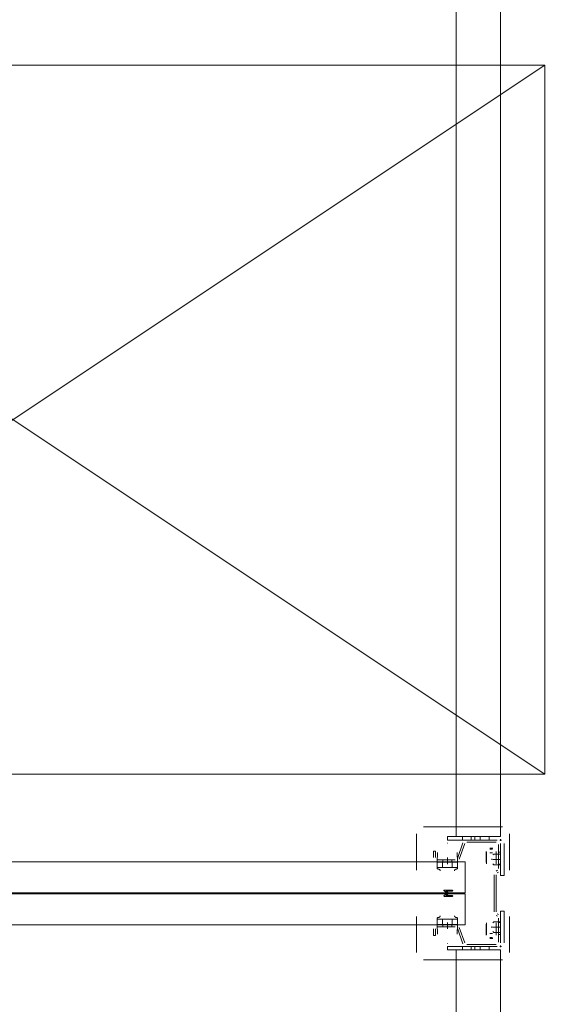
# Model space of a CAD drawing. Header units: millimetres. Extents: x -12989 to 357906, y -50379 to 30884.
# Tile 110 of 256: x 6395 to 7008, y 11286 to 12397. Entities that reach past the tile are written whole.
import ezdxf

# ---------------------------------------------------------------- set-up
doc = ezdxf.new("R2010")
doc.units = ezdxf.units.MM
doc.header["$MEASUREMENT"] = 0
doc.linetypes.add('MITTE2', pattern=[112.5, 75, -12.5, 12.5, -12.5])
for name, color, linetype, lineweight in [('Nowe_A_OZN_ODNOSNIKI_Nr_pióra__85', 7, 'Continuous', 13), ('Nowe_A_WYM_ZEWNETRZNE_Nr_pióra__1', 7, 'Continuous', 13), ('Nowe_A_WYM_ZEWNETRZNE_Nr_pióra__45', 7, 'Continuous', 15), ('Nowe_A_WYM_ZEWNETRZNE_Nr_pióra__85', 7, 'Continuous', 13), ('Nowe_REGAŁY_Nr_pióra__18', 9, 'Continuous', 13)]:
    doc.layers.add(name, color=color, linetype=linetype, lineweight=lineweight)
doc.layers.add('Nowe_A_WYM_ZEWNETRZNE', color=7, linetype='Continuous')
doc.styles.add('STYL_AUTOMATYCZNY_3', font='arial.ttf')
doc.dimstyles.new('STYL_AUTOMATYCZNY__1', dxfattribs={"dimtxt": 139.999998, "dimasz": 71.25, "dimexe": 0.18, "dimexo": 0.0625, "dimgap": 0, "dimtad": 1, "dimtih": 1, "dimtoh": 1, "dimdec": 0, "dimlfac": 0.1, "dimzin": 0, "dimdsep": 46, "dimtxsty": 'STYL_AUTOMATYCZNY_3', "dimblk": 'ARROWHEAD_6', "dimblk1": 'ARROWHEAD_6', "dimblk2": 'ARROWHEAD_6', "dimcen": 0.09, "dimse1": 1, "dimse2": 1, "dimclrd": 7, "dimclre": 7, "dimclrt": 7, "dimadec": 0, "dimazin": 0, "dimtfac": 1, "dimtdec": 4, "dimtmove": 0, "dimatfit": 3, "dimfxl": 0, "dimtolj": 1, "dimtzin": 0, "dimarcsym": 0})
doc.dimstyles.new('STYL_AUTOMATYCZNY__2', dxfattribs={"dimtxt": 139.999998, "dimasz": 71.25, "dimexe": 0.18, "dimexo": 0.0625, "dimgap": 0, "dimtad": 1, "dimdec": 0, "dimlfac": 0.1, "dimzin": 0, "dimdsep": 46, "dimtxsty": 'STYL_AUTOMATYCZNY_3', "dimblk": 'ARROWHEAD_6', "dimblk1": 'ARROWHEAD_6', "dimblk2": 'ARROWHEAD_6', "dimcen": 0.09, "dimse1": 1, "dimse2": 1, "dimclrd": 7, "dimclre": 7, "dimclrt": 7, "dimadec": 0, "dimazin": 0, "dimtfac": 1, "dimtdec": 4, "dimtmove": 0, "dimatfit": 3, "dimfxl": 0, "dimtolj": 1, "dimtzin": 0, "dimarcsym": 0})
doc.dimstyles.new('STYL_AUTOMATYCZNY__3', dxfattribs={"dimtxt": 0.18, "dimasz": 91.2, "dimexe": 0.18, "dimexo": 0.0625, "dimgap": 0, "dimtad": 0, "dimtih": 1, "dimtoh": 1, "dimdec": 4, "dimzin": 0, "dimdsep": 46, "dimcen": 0.09, "dimadec": 0, "dimazin": 0, "dimtfac": 1, "dimtdec": 4, "dimtmove": 0, "dimatfit": 3, "dimldrblk": 'ARROWHEAD_5', "dimfxl": 0, "dimtolj": 1, "dimtzin": 0, "dimarcsym": 0})

# ---------------------------------------------------------------- blocks, each defined once
blk = doc.blocks.new('*D264')
at = {"layer": 'Nowe_A_WYM_ZEWNETRZNE_Nr_pióra__45', "color": 7, "linetype": 'Continuous', "lineweight": 15}
for p, q in [((5753.2, 15842.6), (5678.2, 15767.6)), ((36387.5, 15842.6), (36312.5, 15767.6))]:
    blk.add_line(p, q, dxfattribs=at)
at = {"layer": 'Nowe_A_WYM_ZEWNETRZNE_Nr_pióra__85', "color": 7, "linetype": 'Continuous', "lineweight": 13}
for p, q in [((5715.7, 15734.8), (5715.7, 15875.5)), ((36350, 15734.8), (36350, 15875.5)), ((5715.7, 15805.1), (36350, 15805.1))]:
    blk.add_line(p, q, dxfattribs=at)
at = {"layer": 'Nowe_A_WYM_ZEWNETRZNE_Nr_pióra__1', "color": 7, "lineweight": 13, "char_height": 140, "attachment_point": 7, "style": 'STYL_AUTOMATYCZNY_3'}
for s, insert in [('\\A1;{\\pql;\\fArial|b0|i0|c238|p0;\\W1.000000;3\xa0063}', (20685.9, 15833.1)), ('\\A1;{\\pql;\\fArial|b0|i0|c238|p0;\\W1.000000;15}', (36098.9, 15833.1))]:
    blk.add_mtext(s, dxfattribs=dict(at, insert=insert))
blk = doc.blocks.new('ARROWHEAD_6')
at = {"color": 0, "linetype": 'Continuous', "lineweight": 0}
for p, q in [((-0.5, -0.5), (0.5, 0.5)), ((0, 0), (-1, 0))]:
    blk.add_line(p, q, dxfattribs=at)
blk = doc.blocks.new('*D284')
at = {"layer": 'Nowe_A_WYM_ZEWNETRZNE_Nr_pióra__45', "color": 7, "linetype": 'Continuous', "lineweight": 15}
for p, q in [((5753.2, 13180.3), (5678.2, 13105.3)), ((36387.5, 13180.3), (36312.5, 13105.3))]:
    blk.add_line(p, q, dxfattribs=at)
at = {"layer": 'Nowe_A_WYM_ZEWNETRZNE_Nr_pióra__85', "color": 7, "linetype": 'Continuous', "lineweight": 13}
for p, q in [((5715.7, 13072.5), (5715.7, 13213.1)), ((36350, 13072.5), (36350, 13213.1)), ((5715.7, 13142.8), (36350, 13142.8))]:
    blk.add_line(p, q, dxfattribs=at)
at = {"layer": 'Nowe_A_WYM_ZEWNETRZNE_Nr_pióra__1', "color": 7, "lineweight": 13, "char_height": 140, "attachment_point": 7, "style": 'STYL_AUTOMATYCZNY_3'}
for s, insert in [('\\A1;{\\pql;\\fArial|b0|i0|c238|p0;\\W1.000000;3\xa0063}', (20685.9, 13170.8)), ('\\A1;{\\pql;\\fArial|b0|i0|c238|p0;\\W1.000000;15}', (36098.9, 13170.8))]:
    blk.add_mtext(s, dxfattribs=dict(at, insert=insert))
blk = doc.blocks.new('ARROWHEAD_5')
at = {"linetype": 'Continuous', "lineweight": 0}
blk.add_hatch(color=0, dxfattribs=at).paths.add_polyline_path([(-1, 0.2679), (0, 0), (-1, -0.2679)])
at = {"color": 0, "linetype": 'Continuous', "lineweight": 0}
blk.add_line((0, 0), (-1, 0), dxfattribs=at)
blk = doc.blocks.new('*D404')
at = {"layer": 'Nowe_A_WYM_ZEWNETRZNE_Nr_pióra__45', "color": 7, "linetype": 'Continuous', "lineweight": 15}
for p, q in [((1158.9, 14887.5), (1233.9, 14812.5)), ((1158.9, 7037.3), (1233.9, 6962.3))]:
    blk.add_line(p, q, dxfattribs=at)
at = {"layer": 'Nowe_A_WYM_ZEWNETRZNE_Nr_pióra__85', "color": 7, "linetype": 'Continuous', "lineweight": 13}
for p, q in [((1266.7, 14850), (1126.1, 14850)), ((1196.4, 6999.8), (1196.4, 14850)), ((1266.7, 6999.8), (1126.1, 6999.8))]:
    blk.add_line(p, q, dxfattribs=at)
at = {"layer": 'Nowe_A_WYM_ZEWNETRZNE_Nr_pióra__1', "color": 7, "lineweight": 13, "char_height": 140, "attachment_point": 7, "rotation": 90, "style": 'STYL_AUTOMATYCZNY_3'}
for s, insert in [('\\A1;{\\pql;\\fArial|b0|i0|c238|p0;\\W1.000000;15}', (1168.4, 14598.9)), ('\\A1;{\\pql;\\fArial|b0|i0|c238|p0;\\W1.000000;785}', (1168.4, 10658))]:
    blk.add_mtext(s, dxfattribs=dict(at, insert=insert))

msp = doc.modelspace()

# ---------------------------------------------------------------- linework, layer by layer
at = {"layer": 'Nowe_REGAŁY_Nr_pióra__18', "color": 9, "linetype": 'Continuous', "lineweight": 13}
for p, q in [((6887.5, 11475), (6887.5, 14167)), ((6937.5, 11475), (6937.5, 14167)), ((6842.5, 11437.1), (6842.5, 11478)), ((6842.5, 11437.1), (6842.5, 11478)), ((6850.5, 11486), (6939.5, 11486)), ((6850.5, 11486), (6939.5, 11486)), ((6947.5, 11478), (6947.5, 11437.1)), ((6947.5, 11478), (6947.5, 11437.1)), ((6877.3, 11467.5), (6877.7, 11467.5)), ((6877.3, 11467.5), (6877.7, 11467.5)), ((6937.5, 11475), (6877.5, 11475)), ((6877.5, 11471), (6877.5, 11475)), ((6877.5, 11471), (6933.5, 11471)), ((6888.8, 11450.4), (6895.1, 11467.9)), ((6888.8, 11450.4), (6895.1, 11467.9)), ((6897.3, 11467.1), (6890.9, 11449.6)), ((6897.3, 11467.1), (6890.9, 11449.6)), ((6894.5, 11471), (6894.5, 11475)), ((6899.6, 11471), (6932.7, 11471)), ((6899.6, 11471), (6932.7, 11471)), ((6932.7, 11468.7), (6899.6, 11468.7)), ((6932.7, 11468.7), (6899.6, 11468.7)), ((6904.5, 11471), (6904.5, 11475)), ((6908.5, 11471), (6908.5, 11475)), ((6914.5, 11471), (6914.5, 11475)), ((6924.5, 11471), (6924.5, 11475)), ((6936.6, 11471), (6938.4, 11471)), ((6936.6, 11471), (6938.4, 11471)), ((6937.5, 11470.1), (6937.5, 11471.9)), ((6937.5, 11470.1), (6937.5, 11471.9)), ((6937.5, 11467), (6937.5, 11431)), ((6941.5, 11431), (6941.5, 11467)), ((6861.7, 11458.5), (6864, 11458.5)), ((6861.7, 11451.2), (6861.7, 11458.5)), ((6861.7, 11458.5), (6864, 11458.5)), ((6861.7, 11451.2), (6861.7, 11458.5)), ((6864, 11458.5), (6864, 11451.2)), ((6864, 11458.5), (6864, 11451.2)), ((6866, 11446.2), (6866.4, 11457)), ((6866, 11446.2), (6866.4, 11457)), ((6888.6, 11457), (6889, 11446.2)), ((6888.6, 11457), (6889, 11446.2)), ((6921.4, 11445.9), (6921.4, 11458.1)), ((6921.4, 11445.9), (6921.4, 11458.1)), ((6921.5, 11457.9), (6921.5, 11453.7)), ((6921.5, 11457.9), (6921.5, 11453.7)), ((6925.4, 11462.1), (6928.6, 11462.1)), ((6925.4, 11462.1), (6928.6, 11462.1)), ((6925.5, 11460.7), (6928.5, 11460.7)), ((6925.5, 11460.7), (6928.5, 11460.7)), ((6925.5, 11456.5), (6928.5, 11456.5)), ((6925.5, 11456.5), (6928.5, 11456.5)), ((6932.5, 11453.7), (6932.5, 11457.9)), ((6932.5, 11453.7), (6932.5, 11457.9)), ((6932.6, 11458.1), (6932.6, 11445.9)), ((6932.6, 11458.1), (6932.6, 11445.9)), ((6935.2, 11439), (6935.2, 11466.2)), ((6935.2, 11439), (6935.2, 11466.2)), ((6935.2, 11457.5), (6937.5, 11457.5)), ((6935.2, 11457.5), (6937.5, 11457.5)), ((6937.5, 11466.2), (6937.5, 11439)), ((6937.5, 11466.2), (6937.5, 11439)), ((6866, 11439.7), (6866, 11446.2)), ((6866, 11446.2), (6866, 11446.2)), ((6866, 11439.7), (6866, 11446.2)), ((6866, 11446.2), (6866, 11446.2)), ((6866.1, 11440.5), (6866.1, 11446.2)), ((6866.5, 11446.2), (6866.1, 11446.2)), ((6866.1, 11440.5), (6866.1, 11446.2)), ((6866.5, 11446.2), (6866.1, 11446.2)), ((6866.5, 11448.7), (6886.4, 11448.7)), ((6866.5, 11448.7), (6886.4, 11448.7)), ((6886.4, 11446.5), (6866.5, 11446.5)), ((6886.4, 11446.5), (6866.5, 11446.5)), ((6866.5, 11446.2), (6877.4, 11446.2)), ((6866.5, 11446.2), (6877.4, 11446.2)), ((6872, 11446.2), (6872, 11440.2)), ((6872, 11446.2), (6872, 11440.2)), ((6872.3, 11446.5), (6872.3, 11448.7)), ((6872.3, 11446.5), (6872.3, 11448.7)), ((6877.5, 11446.2), (6877.4, 11446.2)), ((6877.5, 11446.2), (6877.4, 11446.2)), ((6877.5, 11446.2), (6888.4, 11446.2)), ((6877.5, 11446.2), (6888.4, 11446.2)), ((6882.6, 11446.5), (6882.6, 11448.7)), ((6882.6, 11446.5), (6882.6, 11448.7)), ((6883, 11446.2), (6883, 11440.2)), ((6883, 11446.2), (6883, 11440.2)), ((6888.8, 11446.2), (6888.4, 11446.2)), ((6888.8, 11446.2), (6888.4, 11446.2)), ((6888.8, 11446.2), (6888.8, 11440.5)), ((6888.8, 11446.2), (6888.8, 11440.5)), ((6889, 11446.2), (6889, 11446.2)), ((6889, 11446.2), (6889, 11439.7)), ((6889, 11446.2), (6889, 11446.2)), ((6889, 11446.2), (6889, 11439.7)), ((6921.5, 11445.9), (6921.4, 11445.9)), ((6921.5, 11445.9), (6921.4, 11445.9)), ((6921.5, 11447.1), (6921.5, 11453.7)), ((6921.5, 11447.1), (6921.5, 11453.7)), ((6921.5, 11444.3), (6921.5, 11447.1)), ((6921.5, 11444.3), (6921.5, 11447.1)), ((6921.5, 11444.2), (6921.5, 11445.9)), ((6921.5, 11444.2), (6921.5, 11445.9)), ((6921.5, 11444.3), (6921.5, 11444.2)), ((6921.5, 11444.3), (6921.5, 11444.2)), ((6927.6, 11449.9), (6927.6, 11448.6)), ((6928.6, 11454.3), (6929.9, 11455.3)), ((6937.5, 11449.2), (6928.7, 11449.2)), ((6937.5, 11455.3), (6929.9, 11455.3)), ((6932.5, 11453.7), (6932.5, 11447.1)), ((6932.5, 11453.7), (6932.5, 11447.1)), ((6932.5, 11444.3), (6932.5, 11447.1)), ((6932.5, 11444.3), (6932.5, 11447.1)), ((6932.5, 11445.9), (6932.5, 11444.2)), ((6932.6, 11445.9), (6932.5, 11445.9)), ((6932.5, 11445.9), (6932.5, 11444.2)), ((6932.6, 11445.9), (6932.5, 11445.9)), ((6932.5, 11444.2), (6932.5, 11444.3)), ((6932.5, 11444.2), (6932.5, 11444.3)), ((6866, 11442), (6866, 11438.6)), ((6866, 11442), (6866, 11438.6)), ((6866.5, 11440.2), (6866.1, 11440.2)), ((6866.5, 11440.2), (6866.1, 11440.2)), ((6877.4, 11440.2), (6866.5, 11440.2)), ((6877.4, 11440.2), (6866.5, 11440.2)), ((6877.5, 11440.2), (6877.4, 11440.2)), ((6877.5, 11440.2), (6877.4, 11440.2)), ((6888.4, 11440.2), (6877.5, 11440.2)), ((6888.4, 11440.2), (6877.5, 11440.2)), ((6888.8, 11440.2), (6888.4, 11440.2)), ((6888.8, 11440.2), (6888.4, 11440.2)), ((6889, 11438.6), (6889, 11442)), ((6889, 11438.6), (6889, 11442)), ((6921.5, 11444.2), (6921.5, 11444.2)), ((6921.5, 11444.2), (6921.5, 11444.2)), ((6929.9, 11443.2), (6928.6, 11444.2)), ((6937.5, 11443.2), (6929.9, 11443.2)), ((6932.5, 11444.2), (6932.5, 11444.2)), ((6932.5, 11444.2), (6932.5, 11444.2)), ((6932.6, 11436.1), (6934, 11436.9)), ((6932.6, 11436.1), (6934, 11436.9)), ((6935.1, 11434.9), (6933.7, 11434.1)), ((6935.1, 11434.9), (6933.7, 11434.1)), ((6937.5, 11444), (6935.2, 11444)), ((6937.5, 11444), (6935.2, 11444)), ((6937.5, 11443.5), (6935.2, 11443.5)), ((6937.5, 11443.5), (6935.2, 11443.5)), ((6930.2, 11390), (6930.2, 11432)), ((6930.2, 11390), (6930.2, 11432)), ((6932.5, 11432), (6932.5, 11390)), ((6932.5, 11432), (6932.5, 11390)), ((6941.5, 11431), (6937.5, 11431)), ((6877.6, 11411), (6873.7, 11413.6)), ((6877.6, 11411), (6873.7, 11413.6)), ((6873.7, 11408.4), (6877.6, 11411)), ((6873.7, 11408.4), (6877.6, 11411)), ((6874, 11414.5), (6883, 11414.5)), ((6874, 11414.5), (6883, 11414.5)), ((6875.6, 11413.5), (6878.7, 11411.5)), ((6883, 11413.5), (6875.6, 11413.5)), ((6875.6, 11413.5), (6878.7, 11411.5)), ((6883, 11413.5), (6875.6, 11413.5)), ((6883, 11407.5), (6874, 11407.5)), ((6883, 11407.5), (6874, 11407.5)), ((6878.7, 11410.5), (6875.6, 11408.5)), ((6878.7, 11410.5), (6875.6, 11408.5)), ((6875.6, 11408.5), (6883, 11408.5)), ((6875.6, 11408.5), (6883, 11408.5)), ((6937.5, 11355), (6937.5, 11391)), ((6941.5, 11391), (6937.5, 11391)), ((6941.5, 11391), (6941.5, 11355)), ((6842.5, 11344), (6842.5, 11384.8)), ((6842.5, 11344), (6842.5, 11384.8)), ((6866, 11375.7), (6866, 11382.2)), ((6866, 11375.7), (6866, 11382.2)), ((6866.1, 11381.7), (6866.1, 11375.7)), ((6866.5, 11381.7), (6866.1, 11381.7)), ((6866.1, 11381.7), (6866.1, 11375.7)), ((6866.5, 11381.7), (6866.1, 11381.7)), ((6866.5, 11381.7), (6877.4, 11381.7)), ((6866.5, 11381.7), (6877.4, 11381.7)), ((6872, 11375.7), (6872, 11381.7)), ((6872, 11375.7), (6872, 11381.7)), ((6877.5, 11381.7), (6877.4, 11381.7)), ((6877.5, 11381.7), (6877.4, 11381.7)), ((6877.5, 11381.7), (6888.4, 11381.7)), ((6877.5, 11381.7), (6888.4, 11381.7)), ((6883, 11375.7), (6883, 11381.7)), ((6883, 11375.7), (6883, 11381.7)), ((6888.8, 11381.7), (6888.4, 11381.7)), ((6888.8, 11381.7), (6888.4, 11381.7)), ((6888.8, 11381.5), (6888.8, 11375.7)), ((6888.8, 11381.5), (6888.8, 11375.7)), ((6889, 11380), (6889, 11383.4)), ((6889, 11380), (6889, 11383.4)), ((6889, 11382.2), (6889, 11375.7)), ((6889, 11382.2), (6889, 11375.7)), ((6921.5, 11376.1), (6921.5, 11377.7)), ((6921.5, 11377.7), (6921.5, 11377.7)), ((6921.5, 11377.7), (6921.5, 11374.9)), ((6921.5, 11377.7), (6921.5, 11377.7)), ((6921.5, 11376.1), (6921.5, 11377.7)), ((6921.5, 11377.7), (6921.5, 11377.7)), ((6921.5, 11377.7), (6921.5, 11374.9)), ((6921.5, 11377.7), (6921.5, 11377.7)), ((6929.9, 11378.8), (6928.6, 11377.8)), ((6937.5, 11378.8), (6929.9, 11378.8)), ((6932.5, 11377.7), (6932.5, 11376.1)), ((6932.5, 11377.7), (6932.5, 11377.7)), ((6932.5, 11377.7), (6932.5, 11374.9)), ((6932.5, 11377.7), (6932.5, 11377.7)), ((6932.5, 11377.7), (6932.5, 11376.1)), ((6932.5, 11377.7), (6932.5, 11377.7)), ((6932.5, 11377.7), (6932.5, 11374.9)), ((6932.5, 11377.7), (6932.5, 11377.7)), ((6934, 11385.1), (6932.6, 11385.9)), ((6934, 11385.1), (6932.6, 11385.9)), ((6933.7, 11387.9), (6935.1, 11387.1)), ((6933.7, 11387.9), (6935.1, 11387.1)), ((6935.2, 11355.7), (6935.2, 11382.9)), ((6935.2, 11355.7), (6935.2, 11382.9)), ((6935.2, 11378.5), (6937.5, 11378.5)), ((6935.2, 11378.5), (6937.5, 11378.5)), ((6935.2, 11378), (6937.5, 11378)), ((6935.2, 11378), (6937.5, 11378)), ((6937.5, 11382.9), (6937.5, 11355.7)), ((6937.5, 11382.9), (6937.5, 11355.7)), ((6947.5, 11384.8), (6947.5, 11344)), ((6947.5, 11384.8), (6947.5, 11344)), ((6861.7, 11363.5), (6861.7, 11370.7)), ((6861.7, 11363.5), (6861.7, 11370.7)), ((6864, 11370.7), (6864, 11363.5)), ((6864, 11370.7), (6864, 11363.5)), ((6866, 11375.7), (6866, 11375.7)), ((6866.4, 11365), (6866, 11375.7)), ((6866, 11375.7), (6866, 11375.7)), ((6866.4, 11365), (6866, 11375.7)), ((6866.5, 11375.7), (6866.1, 11375.7)), ((6866.5, 11375.7), (6866.1, 11375.7)), ((6877.4, 11375.7), (6866.5, 11375.7)), ((6877.4, 11375.7), (6866.5, 11375.7)), ((6866.5, 11375.5), (6886.4, 11375.5)), ((6866.5, 11375.5), (6886.4, 11375.5)), ((6886.4, 11373.2), (6866.5, 11373.2)), ((6886.4, 11373.2), (6866.5, 11373.2)), ((6872.3, 11373.2), (6872.3, 11375.5)), ((6872.3, 11373.2), (6872.3, 11375.5)), ((6877.5, 11375.7), (6877.4, 11375.7)), ((6877.5, 11375.7), (6877.4, 11375.7)), ((6888.4, 11375.7), (6877.5, 11375.7)), ((6888.4, 11375.7), (6877.5, 11375.7)), ((6882.6, 11373.2), (6882.6, 11375.5)), ((6882.6, 11373.2), (6882.6, 11375.5)), ((6888.8, 11375.7), (6888.4, 11375.7)), ((6888.8, 11375.7), (6888.4, 11375.7)), ((6889, 11375.7), (6888.6, 11365)), ((6889, 11375.7), (6888.6, 11365)), ((6895.1, 11354.1), (6888.8, 11371.6)), ((6895.1, 11354.1), (6888.8, 11371.6)), ((6889, 11375.7), (6889, 11375.7)), ((6889, 11375.7), (6889, 11375.7)), ((6890.9, 11372.4), (6897.3, 11354.9)), ((6890.9, 11372.4), (6897.3, 11354.9)), ((6921.4, 11363.9), (6921.4, 11376.1)), ((6921.4, 11376.1), (6921.5, 11376.1)), ((6921.4, 11363.9), (6921.4, 11376.1)), ((6921.4, 11376.1), (6921.5, 11376.1)), ((6921.5, 11374.9), (6921.5, 11368.3)), ((6921.5, 11374.9), (6921.5, 11368.3)), ((6921.5, 11368.3), (6921.5, 11364.1)), ((6921.5, 11368.3), (6921.5, 11364.1)), ((6927.6, 11372.1), (6927.6, 11373.4)), ((6928.6, 11367.7), (6929.9, 11366.7)), ((6937.5, 11372.7), (6928.7, 11372.7)), ((6937.5, 11366.7), (6929.9, 11366.7)), ((6932.5, 11376.1), (6932.6, 11376.1)), ((6932.5, 11376.1), (6932.6, 11376.1)), ((6932.5, 11368.3), (6932.5, 11374.9)), ((6932.5, 11368.3), (6932.5, 11374.9)), ((6932.5, 11364.1), (6932.5, 11368.3)), ((6932.5, 11364.1), (6932.5, 11368.3)), ((6932.6, 11376.1), (6932.6, 11363.9)), ((6932.6, 11376.1), (6932.6, 11363.9)), ((6864, 11363.5), (6861.7, 11363.5)), ((6864, 11363.5), (6861.7, 11363.5)), ((6928.6, 11359.9), (6925.4, 11359.9)), ((6928.6, 11359.9), (6925.4, 11359.9)), ((6925.5, 11365.5), (6928.5, 11365.5)), ((6925.5, 11365.5), (6928.5, 11365.5)), ((6925.5, 11361.2), (6928.5, 11361.2)), ((6925.5, 11361.2), (6928.5, 11361.2)), ((6937.5, 11364.5), (6935.2, 11364.5)), ((6937.5, 11364.5), (6935.2, 11364.5)), ((6877.7, 11354.4), (6877.3, 11354.4)), ((6877.7, 11354.4), (6877.3, 11354.4)), ((6877.5, 11351), (6933.5, 11351)), ((6877.5, 11351), (6877.5, 11347)), ((6937.5, 11347), (6877.5, 11347)), ((6887.5, 8655), (6887.5, 11347)), ((6894.5, 11351), (6894.5, 11347)), ((6899.6, 11353.2), (6932.7, 11353.2)), ((6899.6, 11353.2), (6932.7, 11353.2)), ((6932.7, 11351), (6899.6, 11351)), ((6932.7, 11351), (6899.6, 11351)), ((6904.5, 11351), (6904.5, 11347)), ((6908.5, 11351), (6908.5, 11347)), ((6914.5, 11351), (6914.5, 11347)), ((6924.5, 11351), (6924.5, 11347)), ((6936.6, 11351), (6938.4, 11351)), ((6936.6, 11351), (6938.4, 11351)), ((6937.5, 11350.1), (6937.5, 11351.9)), ((6937.5, 11350.1), (6937.5, 11351.9)), ((6937.5, 8655), (6937.5, 11347)), ((6939.5, 11336), (6850.5, 11336)), ((6939.5, 11336), (6850.5, 11336))]:
    msp.add_line(p, q, dxfattribs=at)
at = {"layer": 'Nowe_REGAŁY_Nr_pióra__18', "color": 9, "linetype": 'MITTE2', "lineweight": 13}
for p, q in [((6877.5, 11444), (6877.5, 11451.2)), ((6877.5, 11444), (6877.5, 11451.2)), ((6877.5, 11370.7), (6877.5, 11378)), ((6877.5, 11370.7), (6877.5, 11378))]:
    msp.add_line(p, q, dxfattribs=at)
at = {"layer": 'Nowe_REGAŁY_Nr_pióra__18', "color": 9, "linetype": 'Continuous', "lineweight": 13}
msp.add_lwpolyline([(6987.5, 12345.4), (5787.5, 12345.4), (5787.5, 11545.4), (6987.5, 11545.4), (6987.5, 12345.4), (5787.5, 11545.4), (6987.5, 11545.4), (5787.5, 12345.4)], dxfattribs=at)
for points in [[(6897.5, 11411.5), (6897.5, 11446.5), (5877.5, 11446.5), (5877.5, 11411.5)], [(6897.5, 11411.5), (6897.5, 11446.5), (5877.5, 11446.5), (5877.5, 11411.5)], [(6897.5, 11375.5), (6897.5, 11410.5), (5877.5, 11410.5), (5877.5, 11375.5)], [(6897.5, 11375.5), (6897.5, 11410.5), (5877.5, 11410.5), (5877.5, 11375.5)]]:
    msp.add_lwpolyline(points, close=True, dxfattribs=at)
at = {"layer": 'Nowe_REGAŁY_Nr_pióra__18', "color": 9, "linetype": 'Continuous', "lineweight": 13, "flags": 128}
for points in [[(6866.1, 11446.2), (6866.1, 11446.2), (6866.1, 11446.2), (6866.1, 11446.1), (6866.1, 11446.1), (6866.1, 11446), (6866.1, 11445.9), (6866.1, 11445.7), (6866.1, 11445.6), (6866.1, 11445.5), (6866.1, 11445.3), (6866.1, 11445.1), (6866.1, 11444.9), (6866, 11444.7), (6866, 11444.5), (6866, 11444.3), (6866, 11444), (6866, 11443.8), (6866, 11443.5), (6866, 11443.2), (6866, 11442.9), (6866, 11442.6), (6866, 11442.3), (6866, 11442)], [(6866.1, 11446.2), (6866.1, 11446.2), (6866.1, 11446.2), (6866.1, 11446.1), (6866.1, 11446.1), (6866.1, 11446), (6866.1, 11445.9), (6866.1, 11445.7), (6866.1, 11445.6), (6866.1, 11445.5), (6866.1, 11445.3), (6866.1, 11445.1), (6866.1, 11444.9), (6866, 11444.7), (6866, 11444.5), (6866, 11444.3), (6866, 11444), (6866, 11443.8), (6866, 11443.5), (6866, 11443.2), (6866, 11442.9), (6866, 11442.6), (6866, 11442.3), (6866, 11442)], [(6888.8, 11446.2), (6888.9, 11446.2), (6888.9, 11446.2), (6888.9, 11446.1), (6888.9, 11446.1), (6888.9, 11446), (6888.9, 11445.9), (6888.9, 11445.7), (6888.9, 11445.6), (6888.9, 11445.5), (6888.9, 11445.3), (6888.9, 11445.1), (6888.9, 11444.9), (6888.9, 11444.7), (6888.9, 11444.5), (6888.9, 11444.3), (6888.9, 11444), (6888.9, 11443.8), (6888.9, 11443.5), (6888.9, 11443.2), (6888.9, 11443), (6888.9, 11442.7), (6889, 11442.3), (6889, 11442)], [(6888.8, 11446.2), (6888.9, 11446.2), (6888.9, 11446.2), (6888.9, 11446.1), (6888.9, 11446.1), (6888.9, 11446), (6888.9, 11445.9), (6888.9, 11445.7), (6888.9, 11445.6), (6888.9, 11445.5), (6888.9, 11445.3), (6888.9, 11445.1), (6888.9, 11444.9), (6888.9, 11444.7), (6888.9, 11444.5), (6888.9, 11444.3), (6888.9, 11444), (6888.9, 11443.8), (6888.9, 11443.5), (6888.9, 11443.2), (6888.9, 11443), (6888.9, 11442.7), (6889, 11442.3), (6889, 11442)], [(6866, 11438.6), (6866, 11438.7), (6866, 11438.8), (6866, 11438.9), (6866, 11439), (6866, 11439.2), (6866, 11439.3), (6866, 11439.4), (6866, 11439.5), (6866, 11439.6), (6866, 11439.6), (6866.1, 11439.7), (6866.1, 11439.8), (6866.1, 11439.9), (6866.1, 11439.9), (6866.1, 11440), (6866.1, 11440), (6866.1, 11440.1), (6866.1, 11440.1), (6866.1, 11440.2), (6866.1, 11440.2), (6866.1, 11440.2), (6866.1, 11440.2), (6866.1, 11440.2)], [(6866, 11438.6), (6866, 11438.7), (6866, 11438.8), (6866, 11438.9), (6866, 11439), (6866, 11439.2), (6866, 11439.3), (6866, 11439.4), (6866, 11439.5), (6866, 11439.6), (6866, 11439.6), (6866.1, 11439.7), (6866.1, 11439.8), (6866.1, 11439.9), (6866.1, 11439.9), (6866.1, 11440), (6866.1, 11440), (6866.1, 11440.1), (6866.1, 11440.1), (6866.1, 11440.2), (6866.1, 11440.2), (6866.1, 11440.2), (6866.1, 11440.2), (6866.1, 11440.2)], [(6866, 11438.6), (6866.2, 11438.5), (6866.5, 11438.5), (6866.7, 11438.5), (6866.9, 11438.5), (6867.1, 11438.4), (6867.3, 11438.4), (6867.5, 11438.3), (6867.7, 11438.3), (6867.9, 11438.2), (6868.1, 11438.1), (6868.3, 11438), (6868.5, 11437.9), (6868.6, 11437.8), (6868.8, 11437.7), (6868.9, 11437.6), (6869, 11437.5), (6869.1, 11437.3), (6869.2, 11437.2), (6869.3, 11437), (6869.4, 11436.9), (6869.4, 11436.7), (6869.4, 11436.6), (6869.5, 11436.4), (6869.5, 11436.2)], [(6866, 11438.6), (6866.2, 11438.5), (6866.5, 11438.5), (6866.7, 11438.5), (6866.9, 11438.5), (6867.1, 11438.4), (6867.3, 11438.4), (6867.5, 11438.3), (6867.7, 11438.3), (6867.9, 11438.2), (6868.1, 11438.1), (6868.3, 11438), (6868.5, 11437.9), (6868.6, 11437.8), (6868.8, 11437.7), (6868.9, 11437.6), (6869, 11437.5), (6869.1, 11437.3), (6869.2, 11437.2), (6869.3, 11437), (6869.4, 11436.9), (6869.4, 11436.7), (6869.4, 11436.6), (6869.5, 11436.4), (6869.5, 11436.2)], [(6885.5, 11436.2), (6885.5, 11436.4), (6885.5, 11436.6), (6885.5, 11436.7), (6885.6, 11436.9), (6885.7, 11437), (6885.7, 11437.2), (6885.8, 11437.3), (6885.9, 11437.5), (6886.1, 11437.6), (6886.2, 11437.7), (6886.3, 11437.8), (6886.5, 11437.9), (6886.7, 11438), (6886.8, 11438.1), (6887, 11438.2), (6887.2, 11438.3), (6887.4, 11438.3), (6887.6, 11438.4), (6887.8, 11438.4), (6888.1, 11438.5), (6888.3, 11438.5), (6888.5, 11438.5), (6888.7, 11438.6), (6889, 11438.6)], [(6885.5, 11436.2), (6885.5, 11436.4), (6885.5, 11436.6), (6885.5, 11436.7), (6885.6, 11436.9), (6885.7, 11437), (6885.7, 11437.2), (6885.8, 11437.3), (6885.9, 11437.5), (6886.1, 11437.6), (6886.2, 11437.7), (6886.3, 11437.8), (6886.5, 11437.9), (6886.7, 11438), (6886.8, 11438.1), (6887, 11438.2), (6887.2, 11438.3), (6887.4, 11438.3), (6887.6, 11438.4), (6887.8, 11438.4), (6888.1, 11438.5), (6888.3, 11438.5), (6888.5, 11438.5), (6888.7, 11438.6), (6889, 11438.6)], [(6889, 11438.6), (6889, 11438.7), (6888.9, 11438.8), (6888.9, 11438.9), (6888.9, 11439), (6888.9, 11439.2), (6888.9, 11439.3), (6888.9, 11439.4), (6888.9, 11439.5), (6888.9, 11439.6), (6888.9, 11439.6), (6888.9, 11439.7), (6888.9, 11439.8), (6888.9, 11439.9), (6888.9, 11439.9), (6888.9, 11440), (6888.9, 11440), (6888.9, 11440.1), (6888.9, 11440.1), (6888.9, 11440.2), (6888.9, 11440.2), (6888.9, 11440.2), (6888.9, 11440.2), (6888.8, 11440.2)], [(6889, 11438.6), (6889, 11438.7), (6888.9, 11438.8), (6888.9, 11438.9), (6888.9, 11439), (6888.9, 11439.2), (6888.9, 11439.3), (6888.9, 11439.4), (6888.9, 11439.5), (6888.9, 11439.6), (6888.9, 11439.6), (6888.9, 11439.7), (6888.9, 11439.8), (6888.9, 11439.9), (6888.9, 11439.9), (6888.9, 11440), (6888.9, 11440), (6888.9, 11440.1), (6888.9, 11440.1), (6888.9, 11440.2), (6888.9, 11440.2), (6888.9, 11440.2), (6888.9, 11440.2), (6888.8, 11440.2)], [(6873.5, 11414), (6873.5, 11414), (6873.5, 11414.1), (6873.5, 11414.1), (6873.5, 11414.1), (6873.5, 11414.2), (6873.5, 11414.2), (6873.5, 11414.2), (6873.5, 11414.3), (6873.6, 11414.3), (6873.6, 11414.3), (6873.6, 11414.3), (6873.6, 11414.4), (6873.6, 11414.4), (6873.7, 11414.4), (6873.7, 11414.4), (6873.7, 11414.4), (6873.7, 11414.4), (6873.8, 11414.5), (6873.8, 11414.5), (6873.8, 11414.5), (6873.9, 11414.5), (6873.9, 11414.5), (6873.9, 11414.5), (6874, 11414.5)], [(6873.5, 11414), (6873.5, 11414), (6873.5, 11414.1), (6873.5, 11414.1), (6873.5, 11414.1), (6873.5, 11414.2), (6873.5, 11414.2), (6873.5, 11414.2), (6873.5, 11414.3), (6873.6, 11414.3), (6873.6, 11414.3), (6873.6, 11414.3), (6873.6, 11414.4), (6873.6, 11414.4), (6873.7, 11414.4), (6873.7, 11414.4), (6873.7, 11414.4), (6873.7, 11414.4), (6873.8, 11414.5), (6873.8, 11414.5), (6873.8, 11414.5), (6873.9, 11414.5), (6873.9, 11414.5), (6873.9, 11414.5), (6874, 11414.5)], [(6873.7, 11413.6), (6873.7, 11413.6), (6873.7, 11413.6), (6873.7, 11413.6), (6873.6, 11413.6), (6873.6, 11413.6), (6873.6, 11413.6), (6873.6, 11413.7), (6873.6, 11413.7), (6873.6, 11413.7), (6873.6, 11413.7), (6873.5, 11413.7), (6873.5, 11413.7), (6873.5, 11413.8), (6873.5, 11413.8), (6873.5, 11413.8), (6873.5, 11413.8), (6873.5, 11413.8), (6873.5, 11413.9), (6873.5, 11413.9), (6873.5, 11413.9), (6873.5, 11413.9), (6873.5, 11413.9), (6873.5, 11414), (6873.5, 11414)], [(6873.7, 11413.6), (6873.7, 11413.6), (6873.7, 11413.6), (6873.7, 11413.6), (6873.6, 11413.6), (6873.6, 11413.6), (6873.6, 11413.6), (6873.6, 11413.7), (6873.6, 11413.7), (6873.6, 11413.7), (6873.6, 11413.7), (6873.5, 11413.7), (6873.5, 11413.7), (6873.5, 11413.8), (6873.5, 11413.8), (6873.5, 11413.8), (6873.5, 11413.8), (6873.5, 11413.8), (6873.5, 11413.9), (6873.5, 11413.9), (6873.5, 11413.9), (6873.5, 11413.9), (6873.5, 11413.9), (6873.5, 11414), (6873.5, 11414)], [(6878.7, 11411.5), (6878.7, 11411.4), (6878.7, 11411.4), (6878.7, 11411.4), (6878.8, 11411.4), (6878.8, 11411.4), (6878.8, 11411.3), (6878.8, 11411.3), (6878.8, 11411.3), (6878.9, 11411.3), (6878.9, 11411.3), (6878.9, 11411.3), (6878.9, 11411.2), (6878.9, 11411.2), (6878.9, 11411.2), (6878.9, 11411.2), (6878.9, 11411.2), (6879, 11411.1), (6879, 11411.1), (6879, 11411.1), (6879, 11411.1), (6879, 11411.1), (6879, 11411), (6879, 11411), (6879, 11411)], [(6878.7, 11411.5), (6878.7, 11411.4), (6878.7, 11411.4), (6878.7, 11411.4), (6878.8, 11411.4), (6878.8, 11411.4), (6878.8, 11411.3), (6878.8, 11411.3), (6878.8, 11411.3), (6878.9, 11411.3), (6878.9, 11411.3), (6878.9, 11411.3), (6878.9, 11411.2), (6878.9, 11411.2), (6878.9, 11411.2), (6878.9, 11411.2), (6878.9, 11411.2), (6879, 11411.1), (6879, 11411.1), (6879, 11411.1), (6879, 11411.1), (6879, 11411.1), (6879, 11411), (6879, 11411), (6879, 11411)], [(6879, 11411), (6879, 11411), (6879, 11410.9), (6879, 11410.9), (6879, 11410.9), (6879, 11410.9), (6879, 11410.9), (6879, 11410.8), (6878.9, 11410.8), (6878.9, 11410.8), (6878.9, 11410.8), (6878.9, 11410.8), (6878.9, 11410.7), (6878.9, 11410.7), (6878.9, 11410.7), (6878.9, 11410.7), (6878.8, 11410.7), (6878.8, 11410.6), (6878.8, 11410.6), (6878.8, 11410.6), (6878.8, 11410.6), (6878.7, 11410.6), (6878.7, 11410.6), (6878.7, 11410.5), (6878.7, 11410.5)], [(6879, 11411), (6879, 11411), (6879, 11410.9), (6879, 11410.9), (6879, 11410.9), (6879, 11410.9), (6879, 11410.9), (6879, 11410.8), (6878.9, 11410.8), (6878.9, 11410.8), (6878.9, 11410.8), (6878.9, 11410.8), (6878.9, 11410.7), (6878.9, 11410.7), (6878.9, 11410.7), (6878.9, 11410.7), (6878.8, 11410.7), (6878.8, 11410.6), (6878.8, 11410.6), (6878.8, 11410.6), (6878.8, 11410.6), (6878.7, 11410.6), (6878.7, 11410.6), (6878.7, 11410.5), (6878.7, 11410.5)], [(6883, 11414.5), (6883, 11414.5), (6883.1, 11414.5), (6883.1, 11414.5), (6883.1, 11414.5), (6883.2, 11414.5), (6883.2, 11414.5), (6883.2, 11414.4), (6883.3, 11414.4), (6883.3, 11414.4), (6883.3, 11414.4), (6883.3, 11414.4), (6883.4, 11414.4), (6883.4, 11414.3), (6883.4, 11414.3), (6883.4, 11414.3), (6883.4, 11414.3), (6883.4, 11414.2), (6883.4, 11414.2), (6883.5, 11414.2), (6883.5, 11414.1), (6883.5, 11414.1), (6883.5, 11414.1), (6883.5, 11414), (6883.5, 11414)], [(6883, 11414.5), (6883, 11414.5), (6883.1, 11414.5), (6883.1, 11414.5), (6883.1, 11414.5), (6883.2, 11414.5), (6883.2, 11414.5), (6883.2, 11414.4), (6883.3, 11414.4), (6883.3, 11414.4), (6883.3, 11414.4), (6883.3, 11414.4), (6883.4, 11414.4), (6883.4, 11414.3), (6883.4, 11414.3), (6883.4, 11414.3), (6883.4, 11414.3), (6883.4, 11414.2), (6883.4, 11414.2), (6883.5, 11414.2), (6883.5, 11414.1), (6883.5, 11414.1), (6883.5, 11414.1), (6883.5, 11414), (6883.5, 11414)], [(6883.5, 11414), (6883.5, 11413.9), (6883.5, 11413.9), (6883.5, 11413.9), (6883.5, 11413.8), (6883.5, 11413.8), (6883.4, 11413.8), (6883.4, 11413.7), (6883.4, 11413.7), (6883.4, 11413.7), (6883.4, 11413.7), (6883.4, 11413.6), (6883.4, 11413.6), (6883.3, 11413.6), (6883.3, 11413.6), (6883.3, 11413.6), (6883.3, 11413.5), (6883.2, 11413.5), (6883.2, 11413.5), (6883.2, 11413.5), (6883.1, 11413.5), (6883.1, 11413.5), (6883.1, 11413.5), (6883, 11413.5), (6883, 11413.5)], [(6883.5, 11414), (6883.5, 11413.9), (6883.5, 11413.9), (6883.5, 11413.9), (6883.5, 11413.8), (6883.5, 11413.8), (6883.4, 11413.8), (6883.4, 11413.7), (6883.4, 11413.7), (6883.4, 11413.7), (6883.4, 11413.7), (6883.4, 11413.6), (6883.4, 11413.6), (6883.3, 11413.6), (6883.3, 11413.6), (6883.3, 11413.6), (6883.3, 11413.5), (6883.2, 11413.5), (6883.2, 11413.5), (6883.2, 11413.5), (6883.1, 11413.5), (6883.1, 11413.5), (6883.1, 11413.5), (6883, 11413.5), (6883, 11413.5)], [(6873.5, 11408), (6873.5, 11408), (6873.5, 11408), (6873.5, 11408.1), (6873.5, 11408.1), (6873.5, 11408.1), (6873.5, 11408.1), (6873.5, 11408.1), (6873.5, 11408.2), (6873.5, 11408.2), (6873.5, 11408.2), (6873.5, 11408.2), (6873.5, 11408.2), (6873.6, 11408.3), (6873.6, 11408.3), (6873.6, 11408.3), (6873.6, 11408.3), (6873.6, 11408.3), (6873.6, 11408.3), (6873.6, 11408.4), (6873.7, 11408.4), (6873.7, 11408.4), (6873.7, 11408.4), (6873.7, 11408.4), (6873.7, 11408.4)], [(6873.5, 11408), (6873.5, 11408), (6873.5, 11408), (6873.5, 11408.1), (6873.5, 11408.1), (6873.5, 11408.1), (6873.5, 11408.1), (6873.5, 11408.1), (6873.5, 11408.2), (6873.5, 11408.2), (6873.5, 11408.2), (6873.5, 11408.2), (6873.5, 11408.2), (6873.6, 11408.3), (6873.6, 11408.3), (6873.6, 11408.3), (6873.6, 11408.3), (6873.6, 11408.3), (6873.6, 11408.3), (6873.6, 11408.4), (6873.7, 11408.4), (6873.7, 11408.4), (6873.7, 11408.4), (6873.7, 11408.4), (6873.7, 11408.4)], [(6874, 11407.5), (6873.9, 11407.5), (6873.9, 11407.5), (6873.9, 11407.5), (6873.8, 11407.5), (6873.8, 11407.5), (6873.8, 11407.5), (6873.7, 11407.5), (6873.7, 11407.5), (6873.7, 11407.6), (6873.7, 11407.6), (6873.6, 11407.6), (6873.6, 11407.6), (6873.6, 11407.6), (6873.6, 11407.7), (6873.6, 11407.7), (6873.5, 11407.7), (6873.5, 11407.7), (6873.5, 11407.8), (6873.5, 11407.8), (6873.5, 11407.8), (6873.5, 11407.9), (6873.5, 11407.9), (6873.5, 11408), (6873.5, 11408)], [(6874, 11407.5), (6873.9, 11407.5), (6873.9, 11407.5), (6873.9, 11407.5), (6873.8, 11407.5), (6873.8, 11407.5), (6873.8, 11407.5), (6873.7, 11407.5), (6873.7, 11407.5), (6873.7, 11407.6), (6873.7, 11407.6), (6873.6, 11407.6), (6873.6, 11407.6), (6873.6, 11407.6), (6873.6, 11407.7), (6873.6, 11407.7), (6873.5, 11407.7), (6873.5, 11407.7), (6873.5, 11407.8), (6873.5, 11407.8), (6873.5, 11407.8), (6873.5, 11407.9), (6873.5, 11407.9), (6873.5, 11408), (6873.5, 11408)], [(6883, 11408.5), (6883, 11408.5), (6883.1, 11408.5), (6883.1, 11408.5), (6883.1, 11408.5), (6883.2, 11408.5), (6883.2, 11408.5), (6883.2, 11408.5), (6883.3, 11408.4), (6883.3, 11408.4), (6883.3, 11408.4), (6883.3, 11408.4), (6883.4, 11408.4), (6883.4, 11408.3), (6883.4, 11408.3), (6883.4, 11408.3), (6883.4, 11408.3), (6883.4, 11408.2), (6883.4, 11408.2), (6883.5, 11408.2), (6883.5, 11408.1), (6883.5, 11408.1), (6883.5, 11408.1), (6883.5, 11408), (6883.5, 11408)], [(6883, 11408.5), (6883, 11408.5), (6883.1, 11408.5), (6883.1, 11408.5), (6883.1, 11408.5), (6883.2, 11408.5), (6883.2, 11408.5), (6883.2, 11408.5), (6883.3, 11408.4), (6883.3, 11408.4), (6883.3, 11408.4), (6883.3, 11408.4), (6883.4, 11408.4), (6883.4, 11408.3), (6883.4, 11408.3), (6883.4, 11408.3), (6883.4, 11408.3), (6883.4, 11408.2), (6883.4, 11408.2), (6883.5, 11408.2), (6883.5, 11408.1), (6883.5, 11408.1), (6883.5, 11408.1), (6883.5, 11408), (6883.5, 11408)], [(6883.5, 11408), (6883.5, 11408), (6883.5, 11407.9), (6883.5, 11407.9), (6883.5, 11407.8), (6883.5, 11407.8), (6883.4, 11407.8), (6883.4, 11407.7), (6883.4, 11407.7), (6883.4, 11407.7), (6883.4, 11407.7), (6883.4, 11407.6), (6883.4, 11407.6), (6883.3, 11407.6), (6883.3, 11407.6), (6883.3, 11407.6), (6883.3, 11407.5), (6883.2, 11407.5), (6883.2, 11407.5), (6883.2, 11407.5), (6883.1, 11407.5), (6883.1, 11407.5), (6883.1, 11407.5), (6883, 11407.5), (6883, 11407.5)], [(6883.5, 11408), (6883.5, 11408), (6883.5, 11407.9), (6883.5, 11407.9), (6883.5, 11407.8), (6883.5, 11407.8), (6883.4, 11407.8), (6883.4, 11407.7), (6883.4, 11407.7), (6883.4, 11407.7), (6883.4, 11407.7), (6883.4, 11407.6), (6883.4, 11407.6), (6883.3, 11407.6), (6883.3, 11407.6), (6883.3, 11407.6), (6883.3, 11407.5), (6883.2, 11407.5), (6883.2, 11407.5), (6883.2, 11407.5), (6883.1, 11407.5), (6883.1, 11407.5), (6883.1, 11407.5), (6883, 11407.5), (6883, 11407.5)], [(6869.5, 11385.7), (6869.5, 11385.6), (6869.4, 11385.4), (6869.4, 11385.3), (6869.4, 11385.1), (6869.3, 11384.9), (6869.2, 11384.8), (6869.1, 11384.7), (6869, 11384.5), (6868.9, 11384.4), (6868.8, 11384.3), (6868.6, 11384.2), (6868.5, 11384.1), (6868.3, 11384), (6868.1, 11383.9), (6867.9, 11383.8), (6867.7, 11383.7), (6867.5, 11383.6), (6867.3, 11383.6), (6867.1, 11383.5), (6866.9, 11383.5), (6866.7, 11383.5), (6866.5, 11383.4), (6866.2, 11383.4), (6866, 11383.4)], [(6869.5, 11385.7), (6869.5, 11385.6), (6869.4, 11385.4), (6869.4, 11385.3), (6869.4, 11385.1), (6869.3, 11384.9), (6869.2, 11384.8), (6869.1, 11384.7), (6869, 11384.5), (6868.9, 11384.4), (6868.8, 11384.3), (6868.6, 11384.2), (6868.5, 11384.1), (6868.3, 11384), (6868.1, 11383.9), (6867.9, 11383.8), (6867.7, 11383.7), (6867.5, 11383.6), (6867.3, 11383.6), (6867.1, 11383.5), (6866.9, 11383.5), (6866.7, 11383.5), (6866.5, 11383.4), (6866.2, 11383.4), (6866, 11383.4)], [(6866, 11383.4), (6866, 11383.3), (6866, 11383.2), (6866, 11383.1), (6866, 11382.9), (6866, 11382.8), (6866, 11382.7), (6866, 11382.6), (6866, 11382.5), (6866, 11382.4), (6866, 11382.3), (6866.1, 11382.3), (6866.1, 11382.2), (6866.1, 11382.1), (6866.1, 11382), (6866.1, 11382), (6866.1, 11381.9), (6866.1, 11381.9), (6866.1, 11381.8), (6866.1, 11381.8), (6866.1, 11381.8), (6866.1, 11381.8), (6866.1, 11381.7), (6866.1, 11381.7)], [(6866, 11383.4), (6866, 11383.3), (6866, 11383.2), (6866, 11383.1), (6866, 11382.9), (6866, 11382.8), (6866, 11382.7), (6866, 11382.6), (6866, 11382.5), (6866, 11382.4), (6866, 11382.3), (6866.1, 11382.3), (6866.1, 11382.2), (6866.1, 11382.1), (6866.1, 11382), (6866.1, 11382), (6866.1, 11381.9), (6866.1, 11381.9), (6866.1, 11381.8), (6866.1, 11381.8), (6866.1, 11381.8), (6866.1, 11381.8), (6866.1, 11381.7), (6866.1, 11381.7)], [(6889, 11383.4), (6888.7, 11383.4), (6888.5, 11383.4), (6888.3, 11383.5), (6888.1, 11383.5), (6887.8, 11383.5), (6887.6, 11383.6), (6887.4, 11383.6), (6887.2, 11383.7), (6887, 11383.8), (6886.8, 11383.9), (6886.7, 11383.9), (6886.5, 11384), (6886.3, 11384.2), (6886.2, 11384.3), (6886.1, 11384.4), (6885.9, 11384.5), (6885.8, 11384.7), (6885.7, 11384.8), (6885.7, 11384.9), (6885.6, 11385.1), (6885.5, 11385.3), (6885.5, 11385.4), (6885.5, 11385.6), (6885.5, 11385.7)], [(6889, 11383.4), (6888.7, 11383.4), (6888.5, 11383.4), (6888.3, 11383.5), (6888.1, 11383.5), (6887.8, 11383.5), (6887.6, 11383.6), (6887.4, 11383.6), (6887.2, 11383.7), (6887, 11383.8), (6886.8, 11383.9), (6886.7, 11383.9), (6886.5, 11384), (6886.3, 11384.2), (6886.2, 11384.3), (6886.1, 11384.4), (6885.9, 11384.5), (6885.8, 11384.7), (6885.7, 11384.8), (6885.7, 11384.9), (6885.6, 11385.1), (6885.5, 11385.3), (6885.5, 11385.4), (6885.5, 11385.6), (6885.5, 11385.7)], [(6889, 11383.4), (6889, 11383.3), (6888.9, 11383.2), (6888.9, 11383), (6888.9, 11382.9), (6888.9, 11382.8), (6888.9, 11382.7), (6888.9, 11382.6), (6888.9, 11382.5), (6888.9, 11382.4), (6888.9, 11382.3), (6888.9, 11382.3), (6888.9, 11382.2), (6888.9, 11382.1), (6888.9, 11382), (6888.9, 11382), (6888.9, 11381.9), (6888.9, 11381.9), (6888.9, 11381.8), (6888.9, 11381.8), (6888.9, 11381.8), (6888.9, 11381.8), (6888.9, 11381.7), (6888.8, 11381.7)], [(6889, 11383.4), (6889, 11383.3), (6888.9, 11383.2), (6888.9, 11383), (6888.9, 11382.9), (6888.9, 11382.8), (6888.9, 11382.7), (6888.9, 11382.6), (6888.9, 11382.5), (6888.9, 11382.4), (6888.9, 11382.3), (6888.9, 11382.3), (6888.9, 11382.2), (6888.9, 11382.1), (6888.9, 11382), (6888.9, 11382), (6888.9, 11381.9), (6888.9, 11381.9), (6888.9, 11381.8), (6888.9, 11381.8), (6888.9, 11381.8), (6888.9, 11381.8), (6888.9, 11381.7), (6888.8, 11381.7)], [(6888.8, 11375.7), (6888.9, 11375.8), (6888.9, 11375.8), (6888.9, 11375.9), (6888.9, 11375.9), (6888.9, 11376), (6888.9, 11376.1), (6888.9, 11376.2), (6888.9, 11376.4), (6888.9, 11376.5), (6888.9, 11376.7), (6888.9, 11376.8), (6888.9, 11377), (6888.9, 11377.2), (6888.9, 11377.5), (6888.9, 11377.7), (6888.9, 11377.9), (6888.9, 11378.2), (6888.9, 11378.5), (6888.9, 11378.7), (6888.9, 11379), (6888.9, 11379.3), (6889, 11379.6), (6889, 11380)], [(6888.8, 11375.7), (6888.9, 11375.8), (6888.9, 11375.8), (6888.9, 11375.9), (6888.9, 11375.9), (6888.9, 11376), (6888.9, 11376.1), (6888.9, 11376.2), (6888.9, 11376.4), (6888.9, 11376.5), (6888.9, 11376.7), (6888.9, 11376.8), (6888.9, 11377), (6888.9, 11377.2), (6888.9, 11377.5), (6888.9, 11377.7), (6888.9, 11377.9), (6888.9, 11378.2), (6888.9, 11378.5), (6888.9, 11378.7), (6888.9, 11379), (6888.9, 11379.3), (6889, 11379.6), (6889, 11380)]]:
    msp.add_lwpolyline(points, dxfattribs=at)

# ---------------------------------------------------------------- dimensions: what is measured, and where the dimension line sits
at = {"layer": 'Nowe_A_WYM_ZEWNETRZNE', "color": 7, "linetype": 'Continuous', "lineweight": 13}
for base, p2, picture, middle in [((36350, 15805.1), (36350, 14850), '*D264', (20926, 15903.1)), ((36350, 13142.8), (36350, 7500), '*D284', (20926, 13240.8))]:
    dim = msp.add_linear_dim(base=base, p1=(5715.7, 7500), p2=p2, dimstyle='STYL_AUTOMATYCZNY__1', dxfattribs=at)
    dim.commit()
    dim.dimension.update_dxf_attribs({"geometry": picture, "text_midpoint": middle, "dimtype": 160})
dim = msp.add_linear_dim(base=(1196.4, 14850), p1=(2607.9, 6999.8), p2=(18000, 14850), angle=90, dimstyle='STYL_AUTOMATYCZNY__2', dxfattribs=at)
dim.commit()
dim.dimension.update_dxf_attribs({"geometry": '*D404', "text_midpoint": (1098.4, 10817.8), "dimtype": 160, "text_rotation": 90})

# ---------------------------------------------------------------- leaders
at = {"layer": 'Nowe_A_OZN_ODNOSNIKI_Nr_pióra__85', "color": 7, "linetype": 'Continuous', "lineweight": 13, "annotation_type": 0, "has_hookline": 1, "hookline_direction": 0, "text_width": 926.4}
msp.add_leader([(6937.5, 12719), (7080.3, 12242.5), (7184.7, 12242.5)], dimstyle='STYL_AUTOMATYCZNY__3', dxfattribs=at)

doc.saveas('drawing.dxf')
